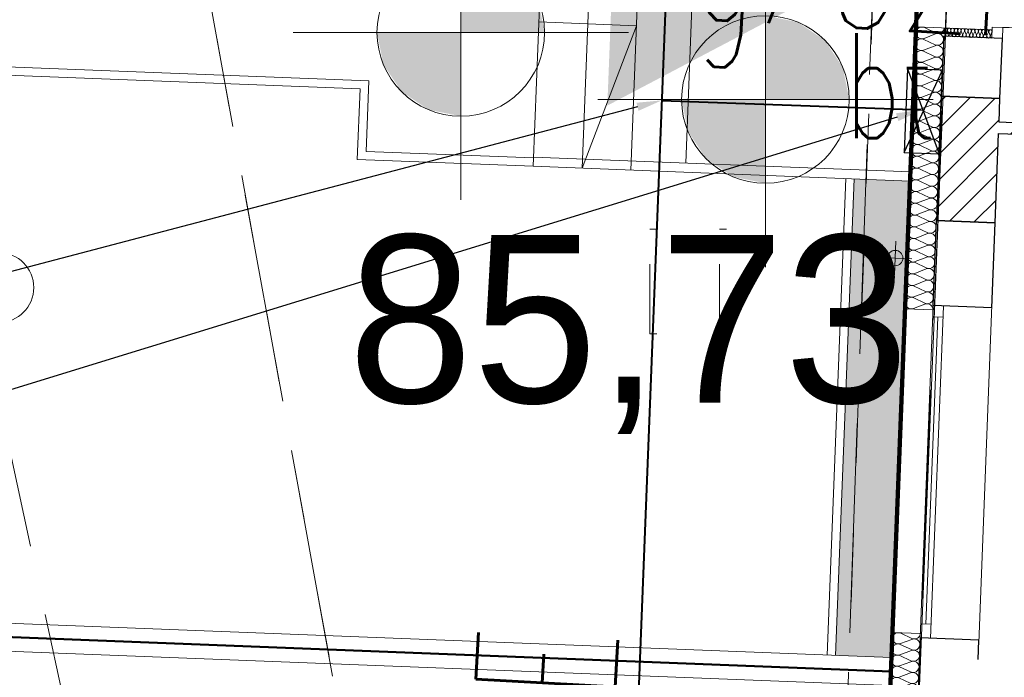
# Model space of a CAD drawing. Extents: x -134780 to 5540120, y 74663 to 5964901.
# Tile 33 of 84: x 5539573.49 to 5539580.54, y 5961335.69 to 5961340.4. Entities that reach past the tile are written whole.
import ezdxf
from ezdxf import colors
from ezdxf.entities.mleader import LeaderData, LeaderLine
from ezdxf.math import Vec2, Vec3

# ---------------------------------------------------------------- set-up
doc = ezdxf.new("R2010")
doc.units = 0
doc.header["$MEASUREMENT"] = 0
doc.set_wipeout_variables(frame=1)
doc.linetypes.add('L_0_03', pattern=[1, 0.5, -0.5])
doc.linetypes.add('L_0_06', pattern=[2, 1.5, -0.5])
for name, color, linetype, lineweight in [('#opisy', 7, 'Continuous', 0), ('0_Nr_Pióra__7', 7, 'Continuous', 13), ('312_budynek_ewidencyjny_Nr_Pióra__7', 7, 'Continuous', 13), ('_gaz', 2, 'Continuous', 90), ('Arch drogi_Nr_Pióra__21', 7, 'Continuous', 9), ('Arch rynny_Nr_Pióra__21', 7, 'Continuous', 9), ('Arch schody_Nr_Pióra__21', 7, 'Continuous', 9), ('Arch wyburzenia_Nr_Pióra__46', 5, 'Continuous', 13), ('arch wypelnienia_Nr_Pióra__118', 7, 'Continuous', 211), ('arch wypelnienia_Nr_Pióra__55', 214, 'Continuous', 25), ('Arch ściany nośne_Nr_Pióra__21', 7, 'Continuous', 9), ('Arch ściany nośne_Nr_Pióra__27', 7, 'Continuous', 30), ('bt_Nr_Pióra__7', 7, 'Continuous', 13), ('chodnik_Nr_Pióra__7', 7, 'Continuous', 13), ('INWENT RZĘDNE_Nr_Pióra__21', 7, 'Continuous', 9), ('INWENT.ŚCIANY_Nr_Pióra__1', 7, 'Continuous', 25), ('mapa', 7, 'Continuous', 13), ('slup_przewodow_napowietrznych_Nr_Pióra__7', 7, 'Continuous', 13), ('trawnik_Nr_Pióra__7', 7, 'Continuous', 13), ('zasuwa_lub_zawor_Nr_Pióra__7', 7, 'Continuous', 13)]:
    doc.layers.add(name, color=color, linetype=linetype, lineweight=lineweight)
for name, color, linetype, lineweight, true_color in [('Arch balustrady_Nr_Pióra__86', 7, 'Continuous', 50, 0x5555ff), ('Arch ocieplenie_Nr_Pióra__22', 7, 'Continuous', 9, 0x7f7f7f), ('Arch okna_Nr_Pióra__4', 7, 'Continuous', 9, 0x029e21), ('arch wypelnienia_Nr_Pióra__17', 7, 'Continuous', 15, 0xdcd705)]:
    doc.layers.add(name, color=color, linetype=linetype, lineweight=lineweight, true_color=true_color)
for name, color, linetype in [('Arch ocieplenie', 7, 'Continuous'), ('gaz', 2, 'Continuous'), ('INWENT RZĘDNE', 7, 'Continuous')]:
    doc.layers.add(name, color=color, linetype=linetype)
doc.styles.add('GENERATED_STYLE_1', font='txt')
doc.styles.add('GENERATED_STYLE_7', font='Simplex.shx', dxfattribs={"bigfont": 'BIGFONT.SHX'})
doc.styles.add('ROMANS', font='romans', dxfattribs={"width": 0.8})
doc.styles.get("Standard").update_dxf_attribs({"font": 'txt', "bigfont": 'BIGFONT.SHX'})
pattern_1 = [(45, (5539713.8376, 5961225.37486), (-0.09192388, 0.09192388), [])]

# ---------------------------------------------------------------- blocks, each defined once
blk = doc.blocks.new('Koty wysokościowe_19', base_point=(-135010.1, 114452.2))
at = {"layer": 'INWENT RZĘDNE_Nr_Pióra__21', "linetype": 'Continuous'}
for points in [[(-135010.1, 114452.2), (-134410.1, 114452.2), (-134455.8, 114681.8), (-134585.8, 114876.5), (-134780.5, 115006.5), (-135010.1, 115052.2)], [(-135010.1, 114452.2), (-135610.1, 114452.2), (-135564.4, 114222.6), (-135434.4, 114027.9), (-135239.7, 113897.9), (-135010.1, 113852.2)]]:
    blk.add_hatch(color=256, dxfattribs=at).paths.add_polyline_path(points, flags=0)
for p, q in [((-135010.1, 113252.2), (-135010.1, 115652.2)), ((-136210.1, 114452.2), (-133810.1, 114452.2))]:
    blk.add_line(p, q, dxfattribs=at)
blk.add_circle((-135010.1, 114452.2), 600, dxfattribs=at)
at = {"layer": 'INWENT RZĘDNE_Nr_Pióra__21', "insert": (-137998, 112057.8), "char_height": 1200, "attachment_point": 7, "style": 'GENERATED_STYLE_1'}
blk.add_mtext('{85,73}', dxfattribs=at)
blk = doc.blocks.new('Koty wysokościowe_18', base_point=(-137190.8, 114932.5))
at = {"layer": 'INWENT RZĘDNE_Nr_Pióra__21', "linetype": 'Continuous'}
for points in [[(-137190.8, 114932.5), (-136590.8, 114932.5), (-136636.4, 115162.1), (-136766.5, 115356.8), (-136961.1, 115486.9), (-137190.8, 115532.5)], [(-137190.8, 114932.5), (-137790.8, 114932.5), (-137745.1, 114702.9), (-137615, 114508.3), (-137420.4, 114378.2), (-137190.8, 114332.5)]]:
    blk.add_hatch(color=256, dxfattribs=at).paths.add_polyline_path(points, flags=0)
for p, q in [((-137190.8, 113732.5), (-137190.8, 116132.5)), ((-138390.8, 114932.5), (-135990.8, 114932.5))]:
    blk.add_line(p, q, dxfattribs=at)
blk.add_circle((-137190.8, 114932.5), 600, dxfattribs=at)
at = {"layer": 'INWENT RZĘDNE_Nr_Pióra__21', "insert": (-140348.4, 116132.5), "char_height": 1200, "attachment_point": 7, "style": 'GENERATED_STYLE_1'}
blk.add_mtext('{85,26}', dxfattribs=at)
blk = doc.blocks.new('Izolacja cieplna 14_36', base_point=(-133389.2, 114891))
at = {"layer": 'Arch ocieplenie_Nr_Pióra__22', "linetype": 'Continuous'}
for p, q in [((-133721.9, 114921.9), (-133731.2, 114946.6)), ((-133708.7, 114945.7), (-133719.9, 114921.9)), ((-133697.3, 114921), (-133706.6, 114945.6)), ((-133684, 114944.7), (-133695.2, 114920.9)), ((-133672.7, 114920), (-133682, 114944.6)), ((-133659.4, 114943.8), (-133670.6, 114919.9)), ((-133648.1, 114919.1), (-133657.4, 114943.7)), ((-133634.8, 114942.8), (-133646, 114919)), ((-133623.4, 114918.1), (-133632.7, 114942.7)), ((-133610.2, 114941.8), (-133621.4, 114918)), ((-133598.8, 114917.1), (-133608.1, 114941.8)), ((-133585.5, 114940.9), (-133596.7, 114917.1)), ((-133574.2, 114916.2), (-133583.5, 114940.8)), ((-133560.9, 114939.9), (-133572.1, 114916.1)), ((-133549.6, 114915.2), (-133558.9, 114939.8)), ((-133536.3, 114938.9), (-133547.5, 114915.1)), ((-133524.9, 114914.2), (-133534.2, 114938.9)), ((-133511.7, 114938), (-133522.9, 114914.2)), ((-133500.3, 114913.3), (-133509.6, 114937.9)), ((-133487.1, 114937), (-133498.2, 114913.2)), ((-133475.7, 114912.3), (-133485, 114936.9)), ((-133462.4, 114936.1), (-133473.6, 114912.2)), ((-133451.1, 114911.4), (-133460.4, 114936)), ((-133437.8, 114935.1), (-133449, 114911.3)), ((-133426.4, 114910.4), (-133435.7, 114935)), ((-133413.2, 114934.1), (-133424.4, 114910.3)), ((-133401.8, 114909.4), (-133411.1, 114934.1)), ((-133388.6, 114933.2), (-133399.7, 114909.4))]:
    blk.add_line(p, q, dxfattribs=at)
for centre, start_param, end_param in [((-133719.7, 114951.2), 1.158003, 5.125183), ((-133695.1, 114950.3), 1.158003, 5.125183), ((-133670.5, 114949.3), 1.158003, 5.125183), ((-133645.9, 114948.4), 1.158003, 5.125183), ((-133621.3, 114947.4), 1.158003, 5.125183), ((-133596.6, 114946.4), 1.158003, 5.125183), ((-133733.4, 114917.3), 0, 1.983589), ((-133708.8, 114916.3), 4.299595, 8.266774), ((-133684.2, 114915.3), 4.299595, 8.266774), ((-133659.5, 114914.4), 4.299595, 8.266774), ((-133634.9, 114913.4), 4.299595, 8.266774), ((-133610.3, 114912.5), 4.299595, 8.266774), ((-133585.7, 114911.5), 4.299595, 8.266774), ((-133572, 114945.5), 1.158003, 5.125183), ((-133561, 114910.5), 4.299595, 8.266774), ((-133547.4, 114944.5), 1.158003, 5.125183), ((-133536.4, 114909.6), 4.299595, 8.266774), ((-133522.8, 114943.5), 1.158003, 5.125183), ((-133511.8, 114908.6), 4.299595, 8.266774), ((-133498.1, 114942.6), 1.158003, 5.125183), ((-133487.2, 114907.6), 4.299595, 8.266774), ((-133473.5, 114941.6), 1.158003, 5.125183), ((-133462.5, 114906.7), 4.299595, 8.266774), ((-133448.9, 114940.7), 1.158003, 5.125183), ((-133437.9, 114905.7), 4.299595, 8.266774), ((-133424.3, 114939.7), 1.158003, 5.125183), ((-133413.3, 114904.8), 4.299595, 8.266774), ((-133399.6, 114938.7), 1.158003, 5.125183), ((-133388.7, 114903.8), 4.299596, 6.283185)]:
    blk.add_ellipse(centre, major_axis=(-0.5, -12.8), ratio=0.965572, start_param=start_param, end_param=end_param, dxfattribs=at)
blk = doc.blocks.new('Izolacja cieplna 14_21', base_point=(-133731.6, 114964.5))
at = {"layer": 'Arch ocieplenie_Nr_Pióra__22', "linetype": 'Continuous'}
for p, q in [((-133872, 114966.4), (-133792.6, 114928.3)), ((-133792.9, 114921.2), (-133875, 114889.4)), ((-133796.2, 114837.1), (-133878.3, 114805.3)), ((-133875.3, 114882.3), (-133795.9, 114844.2)), ((-133799.5, 114753), (-133881.6, 114721.2)), ((-133878.6, 114798.2), (-133799.2, 114760.1)), ((-133881.9, 114714.1), (-133802.5, 114676)), ((-133885.1, 114630), (-133805.8, 114591.9)), ((-133802.8, 114668.9), (-133884.9, 114637.1)), ((-133888.4, 114545.9), (-133809.1, 114507.8)), ((-133806, 114584.8), (-133888.2, 114553)), ((-133809.3, 114500.7), (-133891.4, 114468.9)), ((-133812.6, 114416.6), (-133894.7, 114384.8)), ((-133891.7, 114461.8), (-133812.3, 114423.7)), ((-133815.9, 114332.5), (-133898, 114300.7)), ((-133895, 114377.7), (-133815.6, 114339.6)), ((-133898.3, 114293.6), (-133818.9, 114255.5)), ((-133901.6, 114209.5), (-133822.2, 114171.4)), ((-133819.2, 114248.4), (-133901.3, 114216.6)), ((-133904.9, 114125.4), (-133825.5, 114087.3)), ((-133822.5, 114164.3), (-133904.6, 114132.5)), ((-133825.8, 114080.2), (-133907.9, 114048.4)), ((-133829.1, 113996.1), (-133911.2, 113964.3)), ((-133908.2, 114041.3), (-133828.8, 114003.2)), ((-133832.3, 113912), (-133914.5, 113880.2)), ((-133911.4, 113957.2), (-133832.1, 113919.1)), ((-133914.7, 113873.1), (-133835.4, 113835)), ((-133918, 113789), (-133838.6, 113750.8)), ((-133835.6, 113827.9), (-133917.7, 113796.1)), ((-133921.3, 113704.9), (-133841.9, 113666.7)), ((-133838.9, 113743.8), (-133921, 113712)), ((-133842.2, 113659.7), (-133924.3, 113627.9)), ((-133845.5, 113575.6), (-133927.6, 113543.7)), ((-133924.6, 113620.8), (-133845.2, 113582.6)), ((-133848.8, 113491.5), (-133930.9, 113459.6)), ((-133927.9, 113536.7), (-133848.5, 113498.5)), ((-133931.2, 113452.6), (-133851.8, 113414.4)), ((-133934.5, 113368.5), (-133855.1, 113330.3)), ((-133852.1, 113407.4), (-133934.2, 113375.5)), ((-133937.7, 113284.4), (-133858.4, 113246.2)), ((-133855.4, 113323.3), (-133937.5, 113291.4)), ((-133941, 113200.3), (-133861.7, 113162.1)), ((-133858.6, 113239.2), (-133940.8, 113207.3)), ((-133861.9, 113155.1), (-133944, 113123.2)), ((-133865.2, 113071), (-133947.3, 113039.1)), ((-133944.3, 113116.2), (-133864.9, 113078)), ((-133868.5, 112986.9), (-133950.6, 112955)), ((-133947.6, 113032.1), (-133868.2, 112993.9))]:
    blk.add_line(p, q, dxfattribs=at)
for centre, start_param, end_param in [((-133890.6, 114928.6), 1.158003, 5.125183), ((-133774.1, 114966.1), 4.299596, 6.283185), ((-133893.8, 114844.5), 1.158003, 5.125183), ((-133777.4, 114882), 4.299595, 8.266774), ((-133780.6, 114797.9), 4.299595, 8.266774), ((-133897.1, 114760.4), 1.158003, 5.125183), ((-133783.9, 114713.8), 4.299595, 8.266774), ((-133900.4, 114676.3), 1.158003, 5.125183), ((-133903.7, 114592.2), 1.158003, 5.125183), ((-133787.2, 114629.7), 4.299595, 8.266774), ((-133907, 114508.1), 1.158003, 5.125183), ((-133790.5, 114545.6), 4.299595, 8.266774), ((-133910.3, 114424), 1.158003, 5.125183), ((-133793.8, 114461.5), 4.299595, 8.266774), ((-133797.1, 114377.4), 4.299595, 8.266774), ((-133913.6, 114339.9), 1.158003, 5.125183), ((-133800.4, 114293.3), 4.299595, 8.266774), ((-133916.9, 114255.8), 1.158003, 5.125183), ((-133803.7, 114209.2), 4.299595, 8.266774), ((-133920.1, 114171.7), 1.158003, 5.125183), ((-133923.4, 114087.5), 1.158003, 5.125183), ((-133806.9, 114125.1), 4.299595, 8.266774), ((-133926.7, 114003.4), 1.158003, 5.125183), ((-133810.2, 114041), 4.299595, 8.266774), ((-133813.5, 113956.9), 4.299595, 8.266774), ((-133930, 113919.3), 1.158003, 5.125183), ((-133816.8, 113872.8), 4.299595, 8.266774), ((-133933.3, 113835.2), 1.158003, 5.125183), ((-133820.1, 113788.7), 4.299595, 8.266774), ((-133936.6, 113751.1), 1.158003, 5.125183), ((-133939.9, 113667), 1.158003, 5.125183), ((-133823.4, 113704.6), 4.299595, 8.266774), ((-133943.2, 113582.9), 1.158003, 5.125183), ((-133826.7, 113620.5), 4.299595, 8.266774), ((-133829.9, 113536.4), 4.299595, 8.266774), ((-133946.4, 113498.8), 1.158003, 5.125183), ((-133833.2, 113452.3), 4.299595, 8.266774), ((-133949.7, 113414.7), 1.158003, 5.125183), ((-133836.5, 113368.2), 4.299595, 8.266774), ((-133953, 113330.6), 1.158003, 5.125183), ((-133956.3, 113246.5), 1.158003, 5.125183), ((-133839.8, 113284.1), 4.299595, 8.266774), ((-133959.6, 113162.4), 1.158003, 5.125183), ((-133843.1, 113200), 4.299595, 8.266774), ((-133846.4, 113115.9), 4.299595, 8.266774), ((-133962.9, 113078.3), 1.158003, 5.125183), ((-133849.7, 113031.8), 4.299595, 8.266774), ((-133966.2, 112994.2), 1.158003, 5.125183), ((-133853, 112947.7), 0, 1.983589)]:
    blk.add_ellipse(centre, major_axis=(42.5, -1.7), ratio=0.989367, start_param=start_param, end_param=end_param, dxfattribs=at)
blk = doc.blocks.new('Izolacja cieplna 14_20', base_point=(-133901.1, 110627.8))
at = {"layer": 'Arch ocieplenie_Nr_Pióra__22', "linetype": 'Continuous'}
for p, q in [((-134041.5, 110629.9), (-133962.1, 110593.5)), ((-134044.6, 110550), (-133965.2, 110513.6)), ((-133962.3, 110586.8), (-134044.4, 110556.7)), ((-134047.8, 110470), (-133968.3, 110433.6)), ((-133965.4, 110506.8), (-134047.5, 110476.7)), ((-134050.9, 110390.1), (-133971.4, 110353.7)), ((-133968.6, 110426.9), (-134050.6, 110396.8)), ((-134054, 110310.2), (-133974.6, 110273.7)), ((-133971.7, 110347), (-134053.7, 110316.9)), ((-133974.8, 110267), (-134056.9, 110236.9)), ((-133977.9, 110187.1), (-134060, 110157)), ((-134057.1, 110230.2), (-133977.7, 110193.8)), ((-133981.1, 110107.2), (-134063.1, 110077.1)), ((-134060.2, 110150.3), (-133980.8, 110113.9))]:
    blk.add_line(p, q, dxfattribs=at)
for centre, start_param, end_param in [((-134060, 110594), 1.158003, 5.125183), ((-133946.7, 110549.5), 4.299595, 8.266774), ((-133943.6, 110629.4), 4.299596, 6.283185), ((-134063.1, 110514), 1.158003, 5.125183), ((-134066.2, 110434.1), 1.158003, 5.125183), ((-133949.8, 110469.6), 4.299595, 8.266774), ((-134069.4, 110354.1), 1.158003, 5.125183), ((-133953, 110389.6), 4.299595, 8.266774), ((-134072.5, 110274.2), 1.158003, 5.125183), ((-133956.1, 110309.7), 4.299595, 8.266774), ((-134075.6, 110194.3), 1.158003, 5.125183), ((-133959.2, 110229.8), 4.299595, 8.266774), ((-133962.3, 110149.8), 4.299595, 8.266774), ((-134078.7, 110114.3), 1.158003, 5.125183), ((-133965.4, 110069.9), 6.283185, 8.266774)]:
    blk.add_ellipse(centre, major_axis=(42.5, -1.7), ratio=0.940388, start_param=start_param, end_param=end_param, dxfattribs=at)
blk = doc.blocks.new('mapa')
at = {"layer": 'arch wypelnienia_Nr_Pióra__17', "linetype": 'Continuous', "lineweight": 0}
blk.add_hatch(color=253, dxfattribs=at).paths.add_polyline_path([(5539579.4633, 5961339.2586), (5539579.3299, 5961335.8462), (5539579.7296, 5961335.8306), (5539579.7367, 5961336.0105), (5539579.8273, 5961338.3287), (5539579.863, 5961339.243)], flags=0)
at = {"layer": 'arch wypelnienia_Nr_Pióra__55', "linetype": 'Continuous'}
blk.add_hatch(color=252, dxfattribs=at).paths.add_polyline_path([(5539579.6868, 5961340.8312), (5539577.6957, 5961339.7832), (5539577.7836, 5961342.0315)], flags=0)
at = {"layer": 'Arch ściany nośne_Nr_Pióra__21', "linetype": 'Continuous'}
h = blk.add_hatch(dxfattribs=at)
h.set_pattern_fill('Common_Brick', color=252, scale=0.001, style=0, pattern_type=2)
h.set_pattern_definition(pattern_1)
h.paths.add_polyline_path([(5539580.4718, 5961338.944), (5539580.5066, 5961339.8333), (5539580.0869, 5961339.8497), (5539580.0521, 5961338.9604)], flags=0)
h = blk.add_hatch(dxfattribs=at)
h.set_pattern_fill('Common_Brick', color=252, scale=0.001, style=0, pattern_type=2)
h.set_pattern_definition(pattern_1)
h.paths.add_polyline_path([(5539580.4968, 5961339.5835), (5539582.3454, 5961339.5112), (5539582.3485, 5961339.5912), (5539580.4999, 5961339.6634)], flags=0)
at = {"layer": '0_Nr_Pióra__7', "color": 252, "linetype": 'Continuous'}
for p, q in [((5539577.999, 5961338.899), (5539578.049, 5961338.899)), ((5539578.499, 5961338.899), (5539578.549, 5961338.899)), ((5539577.999, 5961338.149), (5539578.049, 5961338.149)), ((5539578.499, 5961338.149), (5539578.549, 5961338.149))]:
    blk.add_line(p, q, dxfattribs=at)
at = {"layer": '312_budynek_ewidencyjny_Nr_Pióra__7', "color": 252, "linetype": 'Continuous', "flags": 128}
blk.add_lwpolyline([(5539579.56, 5961326.37), (5539580.53, 5961350.62)], dxfattribs=at)
at = {"layer": 'Arch balustrady_Nr_Pióra__86', "color": 253, "linetype": 'Continuous'}
blk.add_line((5539579.7257, 5961335.7307), (5539572.1815, 5961336.0256), dxfattribs=at)
at = {"layer": 'Arch drogi_Nr_Pióra__21', "linetype": 'Continuous'}
for p, q in [((5539570.1825, 5961340.1868), (5539575.9881, 5961339.9599)), ((5539572.4384, 5961340.0386), (5539575.9258, 5961339.9023)), ((5539575.9683, 5961339.4553), (5539575.9881, 5961339.9599)), ((5539575.906, 5961339.3977), (5539575.9258, 5961339.9023)), ((5539577.1674, 5961339.4084), (5539575.9683, 5961339.4553)), ((5539575.906, 5961339.3977), (5539577.1651, 5961339.3484)), ((5539579.27, 5961335.8486), (5539579.4034, 5961339.261)), ((5539579.3299, 5961335.8462), (5539579.4633, 5961339.2586))]:
    blk.add_line(p, q, dxfattribs=at)
at = {"layer": 'Arch okna_Nr_Pióra__4', "color": 252, "linetype": 'Continuous'}
for p, q in [((5539580.4516, 5961340.3458), (5539580.4484, 5961340.2659)), ((5539580.5265, 5961340.3429), (5539580.4516, 5961340.3458)), ((5539580.5265, 5961340.3429), (5539580.5234, 5961340.263)), ((5539580.0283, 5961338.3509), (5539579.9353, 5961335.9727)), ((5539580.1032, 5961338.3479), (5539580.0103, 5961335.9697)), ((5539580.4488, 5961338.3544), (5539580.3542, 5961335.9363)), ((5539580.0627, 5961338.2694), (5539579.9767, 5961336.0711)), ((5539580.1001, 5961338.268), (5539580.0252, 5961338.2709)), ((5539580.0142, 5961336.0697), (5539579.9393, 5961336.0726))]:
    blk.add_line(p, q, dxfattribs=at)
blk.add_arc((5539580.5616, 5961341.2422), 0.9, 267.76157, 357.76157, dxfattribs=at)
at = {"layer": 'Arch rynny_Nr_Pióra__21', "color": 252, "linetype": 'Continuous'}
for p, q in [((5539579.7517, 5961338.5718), (5539579.7611, 5961338.8116)), ((5539579.8763, 5961338.687), (5539579.6365, 5961338.6964))]:
    blk.add_line(p, q, dxfattribs=at)
blk.add_circle((5539579.7564, 5961338.6917), 0.055, dxfattribs=at)
at = {"layer": 'Arch schody_Nr_Pióra__21', "color": 252, "linetype": 'Continuous'}
for p, q in [((5539577.1651, 5961339.3484), (5539577.2457, 5961341.4119)), ((5539577.5148, 5961339.3348), (5539577.5955, 5961341.3982)), ((5539577.8646, 5961339.3211), (5539577.9452, 5961341.3845)), ((5539578.2568, 5961339.3708), (5539578.3349, 5961341.3693)), ((5539577.2055, 5961340.3827), (5539577.905, 5961340.3553)), ((5539577.905, 5961340.3553), (5539577.5148, 5961339.3348)), ((5539579.8656, 5961339.3079), (5539577.1676, 5961339.4134)), ((5539579.863, 5961339.243), (5539577.1651, 5961339.3484)), ((5539579.7296, 5961335.8306), (5539572.2853, 5961336.1216)), ((5539579.7218, 5961335.6307), (5539572.2775, 5961335.9217))]:
    blk.add_line(p, q, dxfattribs=at)
at = {"layer": 'Arch wyburzenia_Nr_Pióra__46', "color": 252, "linetype": 'Continuous'}
for p, q in [((5539579.9062, 5961340.3471), (5539579.8273, 5961338.3287)), ((5539580.4508, 5961340.3259), (5539579.9062, 5961340.3471)), ((5539579.8273, 5961338.3287), (5539580.0271, 5961338.3209)), ((5539579.7367, 5961336.0105), (5539579.7148, 5961335.4509)), ((5539579.9365, 5961336.0026), (5539579.7367, 5961336.0105))]:
    blk.add_line(p, q, dxfattribs=at)
at = {"layer": 'arch wypelnienia_Nr_Pióra__118', "linetype": 'Continuous', "flags": 128}
blk.add_lwpolyline([(5539579.0885, 5961327.109), (5539579.0561, 5961326.2796), (5539592.7057, 5961325.7461), (5539592.7381, 5961326.5754), (5539592.4383, 5961326.5872), (5539592.7312, 5961334.0814), (5539592.8773, 5961337.8086), (5539594.9154, 5961337.7289), (5539595.0573, 5961341.3599), (5539593.023, 5961341.4356), (5539593.4687, 5961352.947), (5539593.7684, 5961352.9353), (5539593.7872, 5961353.415), (5539593.2876, 5961353.4345), (5539593.2905, 5961353.5105), (5539586.99, 5961353.68), (5539586.89, 5961350.36), (5539580.53, 5961350.62), (5539580.5363, 5961350.8085), (5539580.0155, 5961350.8259), (5539579.9968, 5961350.3462), (5539580.2966, 5961350.3345), (5539579.3883, 5961327.0973)], close=True, dxfattribs=at)
at = {"layer": 'arch wypelnienia_Nr_Pióra__17', "color": 253, "linetype": 'Continuous', "lineweight": 0}
blk.add_line((5539579.8273, 5961338.3287), (5539579.7367, 5961336.0105), dxfattribs=at)
at = {"layer": 'Arch ściany nośne_Nr_Pióra__27', "color": 252, "linetype": 'Continuous'}
for p, q in [((5539580.0869, 5961339.8497), (5539580.0521, 5961338.9604)), ((5539580.5066, 5961339.8333), (5539580.0869, 5961339.8497)), ((5539580.4999, 5961339.6634), (5539580.5066, 5961339.8333)), ((5539582.3485, 5961339.5912), (5539580.4999, 5961339.6634)), ((5539580.4718, 5961338.944), (5539580.4968, 5961339.5835)), ((5539580.4968, 5961339.5835), (5539582.3454, 5961339.5112)), ((5539580.0521, 5961338.9604), (5539580.4718, 5961338.944))]:
    blk.add_line(p, q, dxfattribs=at)
at = {"layer": 'bt_Nr_Pióra__7', "color": 252, "linetype": 'L_0_06'}
for p, q in [((5539579.075, 5961326.014), (5539579.85, 5961347.77)), ((5539580.41, 5961347.74), (5539579.56, 5961326.37))]:
    blk.add_line(p, q, dxfattribs=at)
at = {"layer": 'chodnik_Nr_Pióra__7', "color": 252, "linetype": 'L_0_06', "flags": 128}
blk.add_lwpolyline([(5539573.8502, 5961350.5155), (5539573.48, 5961350.53), (5539573.4, 5961348.41), (5539573.779, 5961348.4069), (5539573.76, 5961348.04), (5539579.85, 5961347.77), (5539579.782, 5961345.7343), (5539573.9, 5961345.78), (5539575.85, 5961335.03), (5539577.75, 5961324.47), (5539591.47, 5961324.05), (5539596.39, 5961323.97), (5539596.46, 5961321.44), (5539596.5, 5961317.73), (5539595.14, 5961308.47), (5539594.22, 5961302.65), (5539593.77, 5961299.63), (5539593.49, 5961296), (5539591.99, 5961287.81), (5539591.61, 5961282.43), (5539589.13, 5961281.94), (5539589.56, 5961284.8), (5539591.9, 5961299.58), (5539594.42, 5961317.48), (5539594.72, 5961320.57), (5539594.65, 5961322.11), (5539590.73, 5961322.16), (5539578.09, 5961322.67), (5539578.89, 5961318.3), (5539577.2, 5961318.26), (5539576.39, 5961321.74), (5539574.24, 5961333.51), (5539573.16, 5961338.51), (5539571.77, 5961345.69), (5539570.5, 5961345.62), (5539570.5, 5961351.67), (5539570.52, 5961352.22), (5539573.55, 5961351.9), (5539573.87, 5961350.93)], close=True, dxfattribs=at)
at = {"layer": 'INWENT.ŚCIANY_Nr_Pióra__1', "color": 252, "linetype": 'Continuous'}
for p, q in [((5539580.1037, 5961340.2794), (5539580.0869, 5961339.8497)), ((5539580.5234, 5961340.263), (5539580.1037, 5961340.2794)), ((5539580.5066, 5961339.8333), (5539580.5234, 5961340.263)), ((5539580.0869, 5961339.8497), (5539580.5066, 5961339.8333)), ((5539580.0283, 5961338.3509), (5539580.0521, 5961338.9604)), ((5539580.4718, 5961338.944), (5539580.0521, 5961338.9604)), ((5539580.448, 5961338.3344), (5539580.4718, 5961338.944)), ((5539580.448, 5961338.3344), (5539580.0283, 5961338.3509)), ((5539579.9353, 5961335.9727), (5539579.9174, 5961335.513)), ((5539580.355, 5961335.9563), (5539579.9353, 5961335.9727)), ((5539580.3496, 5961335.8164), (5539580.355, 5961335.9563))]:
    blk.add_line(p, q, dxfattribs=at)
at = {"layer": 'slup_przewodow_napowietrznych_Nr_Pióra__7', "color": 252, "linetype": 'Continuous'}
blk.add_circle((5539573.34, 5961338.48), 0.25, dxfattribs=at)
at = {"layer": 'trawnik_Nr_Pióra__7', "color": 252, "linetype": 'L_0_03', "flags": 128}
blk.add_lwpolyline([(5539577.6524, 5961325.0122), (5539575.85, 5961335.03), (5539573.9, 5961345.78), (5539579.782, 5961345.7343), (5539579.075, 5961326.014), (5539592.6, 5961325.48), (5539592.445, 5961324.71)], close=True, dxfattribs=at)
for points in [[(5539577.999, 5961338.149), (5539577.999, 5961338.899)], [(5539578.499, 5961338.149), (5539578.499, 5961338.899)]]:
    blk.add_lwpolyline(points, dxfattribs=at)
at = {"layer": 'Arch ocieplenie', "color": 252, "linetype": 'Continuous', "lineweight": 9, "xscale": 0.001, "yscale": 0.001, "zscale": 0.001}
for name, p in [('Izolacja cieplna 14_21', (5539580.106, 5961340.3393)), ('Izolacja cieplna 14_36', (5539580.4484, 5961340.2659)), ('Izolacja cieplna 14_20', (5539579.9365, 5961336.0026))]:
    blk.add_blockref(name, p, dxfattribs=at)
at = {"layer": 'INWENT RZĘDNE', "color": 252, "xscale": 0.001, "yscale": 0.001, "zscale": 0.001}
for name, p in [('Koty wysokościowe_18', (5539576.6468, 5961340.3074)), ('Koty wysokościowe_19', (5539578.8275, 5961339.8271))]:
    blk.add_blockref(name, p, dxfattribs=at)
at = {"layer": 'bt_Nr_Pióra__7', "color": 252, "linetype": 'Continuous', "insert": (5539579.3943, 5961340.3007), "char_height": 0.75, "attachment_point": 1, "style": 'GENERATED_STYLE_7'}
blk.add_mtext('{\\W0.660000x;bt}', dxfattribs=at)

msp = doc.modelspace()

# ---------------------------------------------------------------- block references
at = {"layer": 'mapa', "color": 4, "lineweight": 40}
msp.add_blockref('mapa', (0, 0), dxfattribs=at)

# ---------------------------------------------------------------- next in the draw order: linework, layer by layer
at = {"layer": '_gaz', "color": 2, "lineweight": 40, "ltscale": 0.1}
for p, q in [((5539578.4412, 5961348.9146), (5539577.4984, 5961324.7963)), ((5539578.0857, 5961339.8206), (5539579.9426, 5961339.7526))]:
    msp.add_line(p, q, dxfattribs=at)
at = {"layer": 'gaz', "color": 2, "linetype": 'Continuous', "lineweight": 30, "ltscale": 10}
for p, q in [((5539579.8211, 5961339.4478), (5539580.0942, 5961340.0376)), ((5539579.8444, 5961340.0473), (5539580.0709, 5961339.438))]:
    msp.add_line(p, q, dxfattribs=at)
msp.add_lwpolyline([(5539579.8444, 5961340.0473), (5539579.8211, 5961339.4478), (5539580.0709, 5961339.438), (5539580.0942, 5961340.0376)], close=True, dxfattribs=at)

# ---------------------------------------------------------------- next in the draw order: texts
at = {"layer": '_gaz', "color": 7, "lineweight": 35, "ltscale": 0.1, "style": 'ROMANS', "width": 0.6}
for rotation, p in [(356.83414, (5539578.2717, 5961340.4056)), (86.83414, (5539577.6051, 5961332.9518))]:
    msp.add_text('g%%C32PE', height=1, rotation=rotation, dxfattribs=at).set_placement(p)

# ---------------------------------------------------------------- next in the draw order: leaders
at = {"layer": '#opisy', "lineweight": 0}
ml = msp.add_multileader_mtext('Standard', dxfattribs=at)
ml.set_content('\\fArial|b0|i0|c238|p34;\\A1;G10 ', color=256)
ml.set_leader_properties()
ml.build(insert=Vec2(0, 0))
ml.multileader.update_dxf_attribs({"text_left_attachment_type": 5, "text_right_attachment_type": 5, "dogleg_length": 0.36, "arrow_head_size": 0.18})
ctx = ml.context
ctx.base_point, ctx.char_height, ctx.arrow_head_size, ctx.landing_gap_size, ctx.plane_origin = Vec3(5539524.0692, 5961336.3865), 1.5, 0.18, 0.09, Vec3(5539542.2709, 5961307.1309)
ctx.left_attachment, ctx.right_attachment, ctx.text_align_type = 5, 5, 2
notes = []
notes.append((ctx, [(0, (1, 1, 0), (5539532.1002, 5961334.861), (-1, 0), 0.36, [(0, [(5539578.4412, 5961348.9146)], 0, [])])]))
ctx.mtext.insert, ctx.mtext.alignment, ctx.mtext.flow_direction = Vec3(5539531.6502, 5961336.6865), 3, 5
ml = msp.add_multileader_mtext('Standard', dxfattribs=at)
ml.set_content('\\fArial|b0|i0|c238|p34;\\A1;G11 ', color=256)
ml.set_leader_properties()
ml.build(insert=Vec2(0, 0))
ml.multileader.update_dxf_attribs({"text_left_attachment_type": 5, "text_right_attachment_type": 5, "dogleg_length": 0.36, "arrow_head_size": 0.18})
ctx = ml.context
ctx.base_point, ctx.char_height, ctx.arrow_head_size, ctx.landing_gap_size, ctx.plane_origin = Vec3(5539524.6362, 5961334.0989), 1.5, 0.18, 0.09, Vec3(5539544.0139, 5961304.8433)
ctx.left_attachment, ctx.right_attachment, ctx.text_align_type = 5, 5, 2
notes.append((ctx, [(0, (1, 1, 0), (5539532.1002, 5961332.5734), (-1, 0), 0.36, [(0, [(5539580.1231, 5961348.853)], 0, [])])]))
ctx.mtext.insert, ctx.mtext.alignment, ctx.mtext.flow_direction = Vec3(5539531.6502, 5961334.3989), 3, 5
ml = msp.add_multileader_mtext('Standard', dxfattribs=at)
ml.set_content('\\fArial|b0|i0|c238|p34;\\A1;S3 ', color=256)
ml.set_leader_properties()
ml.build(insert=Vec2(0, 0))
ml.multileader.update_dxf_attribs({"text_left_attachment_type": 5, "text_right_attachment_type": 5, "dogleg_length": 0.36, "arrow_head_size": 0.18})
ctx = ml.context
ctx.base_point, ctx.char_height, ctx.arrow_head_size, ctx.landing_gap_size, ctx.plane_origin = Vec3(5539526.7182, 5961329.3933), 1.5, 0.18, 0.09, Vec3(5539505.815, 5961314.531)
ctx.left_attachment, ctx.right_attachment, ctx.text_align_type = 5, 5, 2
notes.append((ctx, [(0, (1, 1, 0), (5539531.9982, 5961330.1666), (-1, 0), 0.36, [(0, [(5539579.816, 5961346.7521)], 0, [])])]))
ctx.mtext.insert, ctx.mtext.alignment, ctx.mtext.flow_direction = Vec3(5539531.5482, 5961331.9921), 3, 5
ml = msp.add_multileader_mtext('Standard', dxfattribs=at)
ml.set_content('\\fArial|b0|i0|c238|p34;\\A1;G9 ', color=256)
ml.set_leader_properties()
ml.build(insert=Vec2(0, 0))
ml.multileader.update_dxf_attribs({"text_left_attachment_type": 5, "text_right_attachment_type": 5, "dogleg_length": 0.36, "arrow_head_size": 0.18})
ctx = ml.context
ctx.base_point, ctx.char_height, ctx.arrow_head_size, ctx.landing_gap_size, ctx.plane_origin = Vec3(5539526.3792, 5961329.2536), 1.5, 0.18, 0.09, Vec3(5539539.9609, 5961299.998)
ctx.left_attachment, ctx.right_attachment, ctx.text_align_type = 5, 5, 2
notes.append((ctx, [(0, (1, 1, 0), (5539532.1002, 5961327.7281), (-1, 0), 0.36, [(0, [(5539578.0857, 5961339.8206)], 0, [])])]))
ctx.mtext.insert, ctx.mtext.alignment, ctx.mtext.flow_direction = Vec3(5539531.6502, 5961329.5536), 3, 5
ml = msp.add_multileader_mtext('Standard', dxfattribs=at)
ml.set_content('\\fArial|b0|i0|c238|p34;\\A1;G9.1 ', color=256)
ml.set_leader_properties()
ml.build(insert=Vec2(0, 0))
ml.multileader.update_dxf_attribs({"text_left_attachment_type": 5, "text_right_attachment_type": 5, "dogleg_length": 0.36, "arrow_head_size": 0.18})
ctx = ml.context
ctx.base_point, ctx.char_height, ctx.arrow_head_size, ctx.landing_gap_size, ctx.plane_origin = Vec3(5539523.3369, 5961326.5257), 1.5, 0.18, 0.09, Vec3(5539545.6396, 5961297.27)
ctx.left_attachment, ctx.right_attachment, ctx.text_align_type = 5, 5, 2
notes.append((ctx, [(0, (1, 1, 0), (5539531.9649, 5961325.0002), (-1, 0), 0.36, [(0, [(5539579.9426, 5961339.7526)], 0, [])])]))
ctx.mtext.insert, ctx.mtext.alignment, ctx.mtext.flow_direction = Vec3(5539531.5149, 5961326.8257), 3, 5
for ctx, leaders in notes:
    for number, flags, end, landing, length, lines in leaders:
        leader = LeaderData()
        leader.index, (leader.has_last_leader_line, leader.has_dogleg_vector, leader.attachment_direction) = number, flags
        leader.last_leader_point, leader.dogleg_vector, leader.dogleg_length = Vec3(end), Vec3(landing), length
        for number, points, colour, breaks in lines:
            line = LeaderLine()
            line.index, line.vertices, line.color, line.breaks = number, Vec3.list(points), colors.encode_raw_color(colour), breaks
            leader.lines.append(line)
        ctx.leaders.append(leader)

# ---------------------------------------------------------------- next in the draw order: wipeouts: each hides what was drawn before it
msp.add_wipeout([(5539444.713, 5961266.9628), (5539444.713, 5961415.4628), (5539654.713, 5961415.4628), (5539651.713, 5961412.4128), (5539457.213, 5961412.4128), (5539457.213, 5961270.0128), (5539651.713, 5961270.0128), (5539654.713, 5961266.9628)]).dxf.layer = 'zasuwa_lub_zawor_Nr_Pióra__7'

doc.saveas('drawing.dxf')
